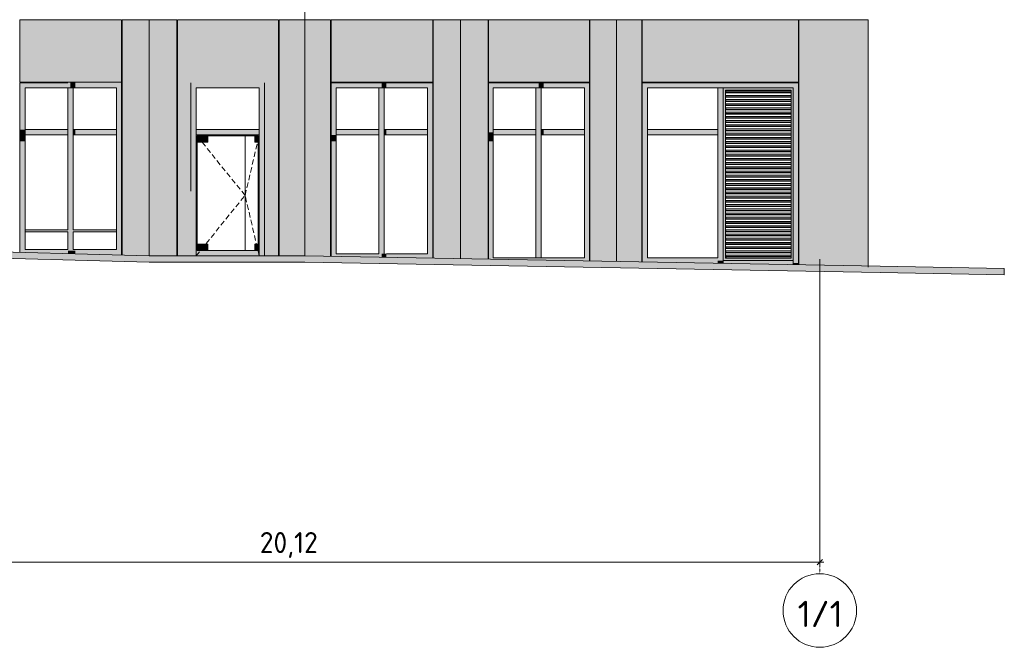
# Model space of a CAD drawing. Header units: millimetres. Extents: x -2957 to 755902, y -5565 to 302042.
# Tile 42 of 65: x 314578 to 333312, y -4149 to 7792. Entities that reach past the tile are written whole.
import ezdxf

# ---------------------------------------------------------------- set-up
doc = ezdxf.new("R2010")
doc.units = ezdxf.units.MM
doc.header["$MEASUREMENT"] = 0
doc.linetypes.add('DASHEDX2', pattern=[150, 100, -50])
doc.linetypes.add('Штрихпунктирная', pattern=[6.702778, 3.527778, -1.763889, 0, -1.411111])
for name, color, linetype, lineweight in [('0_Ном._пера__1', 7, 'Continuous', 0), ('0_Ном._пера__120', 7, 'Continuous', 0), ('0_Ном._пера__141', 7, 'Continuous', 5), ('АР-Стены_внешние_.АР_Ном._пера__1', 7, 'Continuous', 0), ('АР-Чертеж-Размеры.АР_Ном._пера__1', 7, 'Continuous', 0)]:
    doc.layers.add(name, color=color, linetype=linetype, lineweight=lineweight)
doc.layers.add('АР-Стены_внешние_.АР_Ном._пера__214', color=7, linetype='Continuous', lineweight=0, true_color=0xe2eaf1)
doc.layers.add('АР-Чертеж-Размеры.АР', color=7, linetype='Continuous')
doc.styles.add('РЎР“Р•РќР•Р\xa0РР\xa0_РЎРўРР›Р¬_1', font='isocpeur.ttf')
doc.styles.add('РЎР“Р•РќР•Р\xa0РР\xa0_РЎРўРР›Р¬_2', font='GOST_Common.ttf')
doc.dimstyles.new('СГЕНЕРИР_СТИЛЬ__1', dxfattribs={"dimtxt": 400, "dimasz": 95, "dimexe": 0.18, "dimexo": 30000, "dimgap": 0, "dimtad": 1, "dimtih": 1, "dimtoh": 1, "dimlfac": 0.001, "dimzin": 0, "dimdsep": 46, "dimtxsty": 'РЎР“Р•РќР•Р\xa0РР\xa0_РЎРўРР›Р¬_2', "dimblk": 'ARROWHEAD_6', "dimblk1": 'ARROWHEAD_6', "dimblk2": 'ARROWHEAD_6', "dimcen": 0.09, "dimclrd": 7, "dimclre": 7, "dimclrt": 7, "dimadec": 0, "dimazin": 0, "dimtfac": 1, "dimtdec": 4, "dimtmove": 0, "dimatfit": 3, "dimfxl": 0, "dimtolj": 1, "dimtzin": 0, "dimarcsym": 0})

# ---------------------------------------------------------------- blocks, each defined once
blk = doc.blocks.new('*D8')
at = {"layer": 'АР-Чертеж-Размеры.АР_Ном._пера__1', "color": 7, "linetype": 'Continuous', "lineweight": 0}
for p, q in [((329802, -2623), (329802, 3206)), ((309682, -2623), (309682, 2921)), ((309607, -2529), (309682, -2529)), ((309732, -2479), (309632, -2579)), ((309682, -2529), (329802, -2529)), ((329752, -2579), (329852, -2479)), ((329802, -2529), (329877, -2529))]:
    blk.add_line(p, q, dxfattribs=at)
at = {"layer": 'АР-Чертеж-Размеры.АР_Ном._пера__1', "color": 7, "lineweight": 0, "insert": (319146, -2449), "char_height": 400, "attachment_point": 7, "style": 'РЎР“Р•РќР•Р\xa0РР\xa0_РЎРўРР›Р¬_2'}
blk.add_mtext('\\A1;{\\pql;\\fGOST Common|b0|i0|c204|p0;\\W1.000000;20,12}', dxfattribs=at)
blk = doc.blocks.new('ARROWHEAD_6')
at = {"color": 0, "linetype": 'Continuous', "lineweight": 0}
for p, q in [((0, 0), (-1, 0)), ((-0.5, -0.5), (0.5, 0.5))]:
    blk.add_line(p, q, dxfattribs=at)

msp = doc.modelspace()

# ---------------------------------------------------------------- hatches: boundary and pattern name
at = {"layer": '0_Ном._пера__1', "linetype": 'Continuous', "lineweight": 0, "true_color": 0x000000}
for points in [[(314583.306, 6593), (314583.306, 5480), (314680.951, 5480), (314680.951, 6493)], [(314583.306, 6593), (314680.951, 6493), (315544.339, 6493), (315544.339, 6593)], [(315544.339, 6593), (315544.339, 6493), (315639.173, 6493), (315639.173, 6593)], [(315639.173, 6593), (315639.173, 6493), (316418.109, 6493), (316516.543, 6593)], [(316418.109, 6493), (316418.109, 5480), (316516.543, 5480), (316516.543, 6593)], [(317936.236, 6593), (317836.236, 6593), (317836.235, 4526.624), (317936.235, 4526.624)], [(319236.236, 6593), (317936.236, 6593), (317936.236, 6493), (319236.236, 6493)], [(320502.967, 6593), (320502.967, 5480), (320601.402, 5480), (320601.402, 6493)], [(320502.967, 6593), (320601.402, 6493), (321462.293, 6493), (321462.293, 6593)], [(321462.293, 6593), (321462.293, 6493), (321557.128, 6493), (321557.128, 6593)], [(321557.128, 6493), (322338.063, 6493), (322436.498, 6593), (321557.128, 6593)], [(322336.074, 6493), (322336.074, 5480), (322436.498, 5480), (322436.498, 6593)], [(323500.667, 6582.44), (323588.707, 6493), (324450.796, 6493), (324450.796, 6593), (323500.667, 6593)], [(323588.707, 6493), (323500.667, 6582.44), (323500.667, 3830), (323588.707, 3830)], [(324450.796, 6593), (324450.796, 6493), (324545.63, 6493), (324545.63, 6593)], [(324545.63, 6493), (325324.566, 6493), (325418.155, 6593), (324545.63, 6593)], [(325324.566, 6493), (325324.566, 5480), (325418.155, 5480), (325418.155, 6593)], [(326422.416, 6592.966), (326520.867, 6492.966), (327452.895, 6492.966), (327452.895, 6592.966)], [(326422.416, 6592.966), (326422.416, 5480), (326520.867, 5480), (326520.867, 6492.966)], [(327908.886, 6592.966), (327452.895, 6592.966), (327452.895, 6492.966), (327908.886, 6492.966)], [(327908.886, 6492.966), (328634.313, 6492.966), (328634.313, 6592.966), (327908.886, 6592.966)], [(329395.356, 6592.966), (328634.313, 6592.966), (328634.313, 6492.966), (329296.904, 6492.966)], [(329395.356, 5480), (329395.356, 6592.966), (329296.904, 6492.966), (329296.904, 5480)], [(315495.122, 6493), (315495.122, 5480), (315593.556, 5480), (315593.556, 6493)], [(319236.236, 6493), (319136.236, 6493), (319136.235, 4526.624), (319236.235, 4526.624)], [(321413.075, 6493), (321413.075, 5480), (321511.511, 5480), (321511.511, 6493)], [(324401.579, 6493), (324401.579, 5480), (324500.014, 5480), (324500.014, 6493)], [(327859.66, 6492.966), (327859.66, 5480), (327965.123, 5480), (327965.123, 6492.966)], [(328009.427, 6447.966), (328009.427, 3255), (328019.068, 3255), (328019.068, 3277.322), (328019.068, 3312.678), (328019.068, 3317.322), (328019.068, 3352.678), (328019.068, 3357.322), (328019.068, 3392.678), (328019.068, 3397.322), (328019.068, 3432.678), (328019.068, 3437.322), (328019.068, 3472.678), (328019.068, 3477.322), (328019.068, 3512.678), (328019.068, 3517.322), (328019.068, 3552.678), (328019.068, 3557.322), (328019.068, 3592.678), (328019.068, 3597.322), (328019.068, 3632.678), (328019.068, 3637.322), (328019.068, 3672.678), (328019.068, 3677.322), (328019.068, 3712.678), (328019.068, 3717.322), (328019.068, 3752.678), (328019.068, 3757.322), (328019.068, 3792.678), (328019.068, 3797.322), (328019.068, 3832.678), (328019.068, 3837.322), (328019.068, 3872.678), (328019.068, 3877.322), (328019.068, 3912.678), (328019.068, 3917.322), (328019.068, 3952.678), (328019.068, 3957.322), (328019.068, 3992.678), (328019.068, 3997.322), (328019.068, 4032.678), (328019.068, 4037.322), (328019.068, 4072.678), (328019.068, 4077.322), (328019.068, 4112.678), (328019.068, 4117.322), (328019.068, 4152.678), (328019.068, 4157.322), (328019.068, 4192.678), (328019.068, 4197.322), (328019.068, 4232.678), (328019.068, 4237.322), (328019.068, 4272.678), (328019.068, 4277.322), (328019.068, 4312.678), (328019.068, 4317.322), (328019.068, 4352.678), (328019.068, 4357.322), (328019.068, 4392.678), (328019.068, 4397.322), (328019.068, 4432.678), (328019.068, 4437.322), (328019.068, 4472.678), (328019.068, 4477.322), (328019.068, 4512.678), (328019.068, 4517.322), (328019.068, 4552.678), (328019.068, 4557.322), (328019.068, 4592.678), (328019.068, 4597.322), (328019.068, 4632.678), (328019.068, 4637.322), (328019.068, 4672.678), (328019.068, 4677.322), (328019.068, 4712.678), (328019.068, 4717.322), (328019.068, 4752.678), (328019.068, 4757.322), (328019.068, 4792.678), (328019.068, 4797.322), (328019.068, 4832.678), (328019.068, 4837.322), (328019.068, 4872.678), (328019.068, 4877.322), (328019.068, 4912.678), (328019.068, 4917.322), (328019.068, 4952.678), (328019.068, 4957.322), (328019.068, 4992.678), (328019.068, 4997.322), (328019.068, 5032.678), (328019.068, 5037.322), (328019.068, 5072.678), (328019.068, 5077.322), (328019.068, 5112.678), (328019.068, 5117.322), (328019.068, 5152.678), (328019.068, 5157.322), (328019.068, 5192.678), (328019.068, 5197.322), (328019.068, 5232.678), (328019.068, 5237.322), (328019.068, 5272.678), (328019.068, 5277.322), (328019.068, 5312.678), (328019.068, 5317.322), (328019.068, 5352.678), (328019.068, 5357.322), (328019.068, 5392.678), (328019.068, 5397.322), (328019.068, 5432.678), (328019.068, 5437.322), (328019.068, 5472.678), (328019.068, 5477.322), (328019.068, 5512.678), (328019.068, 5517.322), (328019.068, 5552.678), (328019.068, 5557.322), (328019.068, 5592.678), (328019.068, 5597.322), (328019.068, 5632.678), (328019.068, 5637.322), (328019.068, 5672.678), (328019.068, 5677.322), (328019.068, 5712.678), (328019.068, 5717.322), (328019.068, 5752.678), (328019.068, 5757.322), (328019.068, 5792.678), (328019.068, 5797.322), (328019.068, 5832.678), (328019.068, 5837.322), (328019.068, 5872.678), (328019.068, 5877.322), (328019.068, 5912.678), (328019.068, 5917.322), (328019.068, 5952.678), (328019.068, 5957.322), (328019.068, 5992.678), (328019.068, 5997.322), (328019.068, 6032.678), (328019.068, 6037.322), (328019.068, 6072.678), (328019.068, 6077.322), (328019.068, 6112.678), (328019.068, 6117.322), (328019.068, 6152.678), (328019.068, 6157.322), (328019.068, 6192.678), (328019.068, 6197.322), (328019.068, 6232.678), (328019.068, 6237.322), (328019.068, 6272.678), (328019.068, 6277.322), (328019.068, 6312.678), (328019.068, 6317.322), (328019.068, 6352.678), (328019.068, 6357.322), (328019.068, 6392.678), (328019.068, 6397.322), (328019.068, 6432.678), (328019.068, 6447.966)], [(328016.107, 6432.678), (328011.149, 6404.393), (329259.613, 6404.393), (329259.613, 6432.678)], [(329259.613, 6404.393), (328011.149, 6404.393), (328012.388, 6397.322), (329259.613, 6397.322)], [(328016.107, 6352.678), (328011.149, 6324.393), (329259.613, 6324.393), (329259.613, 6352.678)], [(328011.149, 6324.393), (328012.388, 6317.322), (329259.613, 6317.322), (329259.613, 6324.393)], [(328016.107, 6272.678), (328011.149, 6244.393), (329259.613, 6244.393), (329259.613, 6272.678)], [(329259.613, 6244.393), (328011.149, 6244.393), (328012.388, 6237.322), (329259.613, 6237.322)], [(328016.107, 6192.678), (328011.149, 6164.393), (329259.613, 6164.393), (329259.613, 6192.678)], [(329259.613, 6164.393), (328011.149, 6164.393), (328012.388, 6157.322), (329259.613, 6157.322)], [(328011.149, 6084.393), (329259.613, 6084.393), (329259.613, 6112.678), (328016.107, 6112.678)], [(328011.149, 6084.393), (328012.388, 6077.322), (329259.613, 6077.322), (329259.613, 6084.393)], [(328011.149, 6004.393), (329259.613, 6004.393), (329259.613, 6032.678), (328016.107, 6032.678)], [(328011.149, 6004.393), (328012.388, 5997.322), (329259.613, 5997.322), (329259.613, 6004.393)], [(328011.149, 5924.393), (329259.613, 5924.393), (329259.613, 5952.678), (328016.107, 5952.678)], [(328011.149, 5924.393), (328012.388, 5917.322), (329259.613, 5917.322), (329259.613, 5924.393)], [(328011.149, 5844.393), (329259.613, 5844.393), (329259.613, 5872.678), (328016.107, 5872.678)], [(328011.149, 5844.393), (328012.388, 5837.322), (329259.613, 5837.322), (329259.613, 5844.393)], [(314582.516, 3793.425), (314680.951, 3793.425), (314680.951, 5599.554), (314588.789, 5599.554), (314588.789, 5649.554), (314582.516, 5649.554)], [(314582.517, 5480), (314582.517, 5649.554), (314588.789, 5649.554), (314588.789, 5699.554), (314680.951, 5699.554), (314680.951, 5480)], [(315495.122, 5699.554), (314588.789, 5699.554), (314588.789, 5599.554), (315495.122, 5599.554)], [(315495.122, 5649.554), (315495.122, 3830), (315593.556, 3830), (315593.556, 5649.554)], [(315593.556, 5599.554), (315639.173, 5599.554), (315639.173, 5699.554), (315593.556, 5699.554)], [(315639.173, 5699.554), (315639.173, 5599.554), (316418.109, 5599.554), (316418.109, 5699.554)], [(316418.109, 5649.554), (316418.109, 3830), (316516.543, 3830), (316516.543, 5649.554)], [(319136.236, 5699.556), (317936.236, 5699.556), (317936.236, 5599.556), (319136.236, 5599.556)], [(320601.402, 5599.558), (321413.075, 5599.558), (321413.075, 5699.558), (320601.402, 5699.558)], [(321413.075, 5649.558), (321413.075, 3830), (321511.511, 3830), (321511.511, 5649.558)], [(321511.511, 5599.558), (321557.128, 5599.558), (321557.128, 5699.558), (321511.511, 5699.558)], [(321557.128, 5599.558), (322336.074, 5599.558), (322336.074, 5699.558), (321557.128, 5699.558)], [(322336.074, 5649.558), (322336.074, 3830), (322436.498, 3830), (322436.498, 5649.558)], [(323500.667, 5480), (323500.667, 5649.56), (323588.707, 5649.56), (323588.707, 5480)], [(323588.707, 5699.56), (323588.707, 5599.56), (324401.579, 5599.56), (324401.579, 5699.56)], [(324401.579, 5649.56), (324401.579, 3830), (324500.014, 3830), (324500.014, 5649.56)], [(324500.014, 5599.56), (324545.63, 5599.56), (324545.63, 5699.56), (324500.014, 5699.56)], [(324545.63, 5599.56), (325324.566, 5599.56), (325324.566, 5699.56), (324545.63, 5699.56)], [(325324.566, 5649.56), (325324.566, 3830), (325418.155, 3830), (325418.155, 5649.56)], [(326519.114, 5673.393), (326422.416, 5233.832), (326422.416, 3830), (326520.867, 3830), (326520.867, 5599.561), (326519.114, 5599.561)], [(326519.114, 5599.561), (327452.895, 5599.561), (327452.895, 5699.561), (326519.114, 5699.561)], [(327452.895, 5599.561), (327859.66, 5599.561), (327859.66, 5699.561), (327452.895, 5699.561)], [(327859.66, 5649.561), (327859.66, 3830), (327965.124, 3830), (327965.124, 5178.693)], [(328016.107, 5792.678), (328011.149, 5764.393), (329259.613, 5764.393), (329259.613, 5792.678)], [(328011.149, 5764.393), (328012.388, 5757.322), (329259.613, 5757.322), (329259.613, 5764.393)], [(328011.149, 5684.393), (329259.613, 5684.393), (329259.613, 5712.678), (328016.107, 5712.678)], [(329259.613, 5684.393), (328011.149, 5684.393), (328012.388, 5677.322), (329259.613, 5677.322)], [(328016.107, 5632.678), (328011.149, 5604.393), (329259.613, 5604.393), (329259.613, 5632.678)], [(317936.235, 3400), (317956.235, 3400), (317956.236, 5579.556), (317936.236, 5599.556)], [(317936.236, 5599.556), (317956.236, 5579.556), (319116.236, 5579.556), (319136.236, 5599.556)], [(317956.236, 5579.556), (317956.236, 5459.556), (318156.236, 5459.556), (318156.236, 5579.556)], [(319116.236, 5579.556), (319053.736, 5579.556), (319053.736, 5459.556), (319116.236, 5459.556)], [(319136.235, 3400), (319136.236, 5599.556), (319116.236, 5579.556), (319116.235, 3400)], [(320502.967, 5599.558), (320502.967, 3830), (320601.402, 3830), (320601.402, 5599.558)], [(320502.967, 5480), (320502.967, 5599.558), (320601.402, 5599.558), (320601.402, 5480)], [(326422.416, 5210), (326481.813, 5480), (326422.416, 5480)], [(327965.124, 5480), (327897.638, 5480), (327965.124, 5178.693)], [(328011.149, 5604.393), (328012.388, 5597.322), (329259.613, 5597.322), (329259.613, 5604.393)], [(328016.107, 5552.678), (328011.149, 5524.393), (329259.613, 5524.393), (329259.613, 5552.678)], [(329259.613, 5524.393), (328011.149, 5524.393), (328012.388, 5517.322), (329259.613, 5517.322)], [(328016.107, 5472.678), (328011.149, 5444.393), (329259.613, 5444.393), (329259.613, 5472.678)], [(328011.149, 5444.393), (328012.388, 5437.322), (329259.613, 5437.322), (329259.613, 5444.393)], [(329395.355, 5480), (329296.904, 5480), (329296.904, 3830), (329395.355, 3830)], [(328016.107, 5392.678), (328011.149, 5364.393), (329259.613, 5364.393), (329259.613, 5392.678)], [(328011.149, 5364.393), (328012.388, 5357.322), (329259.613, 5357.322), (329259.613, 5364.393)], [(328011.149, 5284.393), (329259.613, 5284.393), (329259.613, 5312.678), (328016.107, 5312.678)], [(328011.149, 5284.393), (328012.388, 5277.322), (329259.613, 5277.322), (329259.613, 5284.393)], [(328011.149, 5204.393), (329259.613, 5204.393), (329259.613, 5232.678), (328016.107, 5232.678)], [(329259.613, 5204.393), (328011.149, 5204.393), (328012.388, 5197.322), (329259.613, 5197.322)], [(328011.149, 5124.393), (329259.613, 5124.393), (329259.613, 5152.678), (328016.107, 5152.678)], [(328011.149, 5124.393), (328012.388, 5117.322), (329259.613, 5117.322), (329259.613, 5124.393)], [(328016.107, 5072.678), (328011.149, 5044.393), (329259.613, 5044.393), (329259.613, 5072.678)], [(329259.613, 5044.393), (328011.149, 5044.393), (328012.388, 5037.322), (329259.613, 5037.322)], [(328016.107, 4992.678), (328011.149, 4964.393), (329259.613, 4964.393), (329259.613, 4992.678)], [(329259.613, 4964.393), (328011.149, 4964.393), (328012.388, 4957.322), (329259.613, 4957.322)], [(328016.107, 4912.678), (328011.149, 4884.393), (329259.613, 4884.393), (329259.613, 4912.678)], [(328011.149, 4884.393), (328012.388, 4877.322), (329259.613, 4877.322), (329259.613, 4884.393)], [(328011.149, 4804.393), (329259.613, 4804.393), (329259.613, 4832.678), (328016.107, 4832.678)], [(329259.613, 4804.393), (328011.149, 4804.393), (328012.388, 4797.322), (329259.613, 4797.322)], [(328011.149, 4724.393), (329259.613, 4724.393), (329259.613, 4752.678), (328016.107, 4752.678)], [(329259.613, 4724.393), (328011.149, 4724.393), (328012.388, 4717.322), (329259.613, 4717.322)], [(317836.235, 4526.624), (317836.235, 3299.555), (317936.235, 3299.555), (317936.235, 4526.624)], [(319136.235, 4526.624), (319136.235, 3299.556), (319236.235, 3299.556), (319236.235, 4526.624)], [(328011.149, 4644.393), (329259.613, 4644.393), (329259.613, 4672.678), (328016.107, 4672.678)], [(328011.149, 4644.393), (328012.388, 4637.322), (329259.613, 4637.322), (329259.613, 4644.393)], [(328011.149, 4564.393), (329259.613, 4564.393), (329259.613, 4592.678), (328016.107, 4592.678)], [(328011.149, 4564.393), (328012.388, 4557.322), (329259.613, 4557.322), (329259.613, 4564.393)], [(328011.149, 4484.393), (329259.613, 4484.393), (329259.613, 4512.678), (328016.107, 4512.678)], [(329259.613, 4484.393), (328011.149, 4484.393), (328012.388, 4477.322), (329259.613, 4477.322)], [(328011.149, 4404.393), (329259.613, 4404.393), (329259.613, 4432.678), (328016.107, 4432.678)], [(328011.149, 4404.393), (328012.388, 4397.322), (329259.613, 4397.322), (329259.613, 4404.393)], [(328016.107, 4352.678), (328011.149, 4324.393), (329259.613, 4324.393), (329259.613, 4352.678)], [(329259.613, 4324.393), (328011.149, 4324.393), (328012.388, 4317.322), (329259.613, 4317.322)], [(328011.149, 4244.393), (329259.613, 4244.393), (329259.613, 4272.678), (328016.107, 4272.678)], [(329259.613, 4244.393), (328011.149, 4244.393), (328012.388, 4237.322), (329259.613, 4237.322)], [(328011.149, 4164.393), (329259.613, 4164.393), (329259.613, 4192.678), (328016.107, 4192.678)], [(329259.613, 4164.393), (328011.149, 4164.393), (328012.388, 4157.322), (329259.613, 4157.322)], [(328016.107, 4112.678), (328011.149, 4084.393), (329259.613, 4084.393), (329259.613, 4112.678)], [(329259.613, 4084.393), (328011.149, 4084.393), (328012.388, 4077.322), (329259.613, 4077.322)], [(328011.149, 4004.393), (329259.613, 4004.393), (329259.613, 4032.678), (328016.107, 4032.678)], [(328011.149, 4004.393), (328012.388, 3997.322), (329259.613, 3997.322), (329259.613, 4004.393)], [(328011.149, 3924.393), (329259.613, 3924.393), (329259.613, 3952.678), (328016.107, 3952.678)], [(315495.122, 3793.425), (314583.306, 3793.425), (314583.306, 3758.425), (314652.21, 3758.425), (315495.122, 3758.425)], [(314583.306, 3419.992), (314680.951, 3419.992), (314680.951, 3450), (314652.21, 3450), (314652.21, 3758.425), (314583.306, 3758.425)], [(314652.21, 3758.425), (314652.21, 3450), (314680.951, 3450), (314680.951, 3758.425)], [(315495.122, 3830), (315495.122, 3400), (315593.556, 3400), (315593.556, 3830)], [(316418.109, 3793.425), (315593.556, 3793.425), (315593.556, 3758.425), (316418.109, 3758.425)], [(316516.543, 3830), (316418.109, 3830), (316418.109, 3400), (316502.698, 3314.066), (316516.543, 3313.552), (316516.543, 3384.992), (316509.091, 3384.992), (316509.091, 3419.992), (316447.639, 3419.992), (316447.639, 3758.425), (316509.091, 3758.425), (316509.091, 3793.425), (316516.543, 3793.425)], [(316447.639, 3419.992), (316516.543, 3419.992), (316516.543, 3758.425), (316447.639, 3758.425)], [(316516.543, 3793.425), (316509.091, 3793.425), (316509.091, 3758.425), (316516.543, 3758.425)], [(320553.414, 3289.49), (320601.402, 3338.241), (320601.402, 3830), (320502.967, 3830), (320502.967, 3290.41)], [(321511.511, 3830), (321413.075, 3830), (321413.075, 3338.241), (321511.511, 3338.241)], [(322336.074, 3830), (322336.074, 3338.241), (322417.551, 3255.468), (322436.498, 3255.123), (322436.498, 3830)], [(323588.707, 3830), (323500.667, 3830), (323500.667, 3235.701), (323588.707, 3234.095)], [(324500.014, 3830), (324401.579, 3830), (324401.579, 3260), (324500.014, 3260)], [(325324.566, 3830), (325324.566, 3260.071), (325418.155, 3260.071), (325418.155, 3830)], [(326520.867, 3830), (326422.416, 3830), (326422.416, 3182.378), (326519.114, 3180.614), (326519.114, 3260), (326520.867, 3260)], [(327859.66, 3830), (327859.66, 3210), (327965.124, 3210), (327965.124, 3830)], [(329259.613, 3924.393), (328011.149, 3924.393), (328012.388, 3917.322), (329259.613, 3917.322)], [(328016.107, 3872.678), (328011.149, 3844.393), (329259.613, 3844.393), (329259.613, 3872.678)], [(329259.613, 3844.393), (328011.149, 3844.393), (328012.388, 3837.322), (329259.613, 3837.322)], [(328016.107, 3792.678), (328011.149, 3764.393), (329259.613, 3764.393), (329259.613, 3792.678)], [(328011.149, 3764.393), (328012.388, 3757.322), (329259.613, 3757.322), (329259.613, 3764.393)], [(329395.355, 3830), (329296.904, 3830), (329296.904, 3160), (329395.355, 3160)], [(328011.149, 3684.393), (329259.613, 3684.393), (329259.613, 3712.678), (328016.107, 3712.678)], [(329259.613, 3684.393), (328011.149, 3684.393), (328012.388, 3677.322), (329259.613, 3677.322)], [(328016.107, 3632.678), (328011.149, 3604.393), (329259.613, 3604.393), (329259.613, 3632.678)], [(328011.149, 3604.393), (328012.388, 3597.322), (329259.613, 3597.322), (329259.613, 3604.393)], [(314583.306, 3419.992), (314583.306, 3364.954), (314588.789, 3364.808), (314588.789, 3419.992)], [(314588.789, 3364.808), (315495.122, 3340.71), (315495.122, 3419.992), (314617.057, 3419.992), (314588.789, 3419.992)], [(315495.122, 3400), (315495.122, 3340.71), (315639.173, 3336.88), (315639.173, 3400)], [(315593.556, 3400), (315647.85, 3400), (315647.85, 3384.992), (316432.882, 3384.992), (316418.109, 3400), (316418.109, 3419.992), (315593.556, 3419.992)], [(315647.85, 3400), (315639.173, 3400), (315639.173, 3336.88), (316502.845, 3313.916), (316432.882, 3384.992), (315647.85, 3384.992)], [(316509.091, 3419.992), (316509.091, 3384.992), (316516.543, 3384.992), (316516.543, 3419.992)], [(317936.235, 3300), (319136.235, 3300), (319136.235, 3400), (317936.235, 3400)], [(317956.235, 3400), (318156.235, 3400), (318156.235, 3520), (317956.235, 3520)], [(319116.235, 3400), (319116.235, 3520), (319053.735, 3520), (319053.735, 3400)], [(328011.149, 3524.393), (329259.613, 3524.393), (329259.613, 3552.678), (328016.107, 3552.678)], [(329259.613, 3524.393), (328011.149, 3524.393), (328012.388, 3517.322), (329259.613, 3517.322)], [(328011.149, 3444.393), (329259.613, 3444.393), (329259.613, 3472.678), (328016.107, 3472.678)], [(328011.149, 3444.393), (328012.388, 3437.322), (329259.613, 3437.322), (329259.613, 3444.393)], [(328011.149, 3364.393), (329259.613, 3364.393), (329259.613, 3392.678), (328016.107, 3392.678)], [(321462.293, 3272.902), (321462.293, 3338.241), (320601.402, 3338.241), (320553.414, 3289.49)], [(321557.128, 3271.172), (321557.128, 3338.241), (321462.293, 3338.241), (321462.293, 3272.902)], [(321557.128, 3338.241), (321557.128, 3271.172), (322417.551, 3255.468), (322336.074, 3338.241)], [(325418.155, 3200.706), (325418.155, 3260), (323588.707, 3260), (323588.707, 3234.095)], [(327452.895, 3260), (326519.114, 3260), (326519.114, 3180.614), (327452.895, 3163.572)], [(327859.66, 3156.148), (327859.66, 3260), (327452.895, 3260), (327452.895, 3163.572)], [(327958.111, 3154.351), (327958.111, 3210), (327859.66, 3210), (327859.66, 3156.148)], [(327958.111, 3210), (327958.111, 3154.351), (328634.313, 3142.011), (328634.313, 3210)], [(329259.613, 3364.393), (328011.149, 3364.393), (328012.388, 3357.322), (329259.613, 3357.322)], [(328016.107, 3312.678), (328011.149, 3284.393), (329259.613, 3284.393), (329259.613, 3312.678)], [(329259.613, 3284.393), (328011.149, 3284.393), (328012.388, 3277.322), (329259.613, 3277.322)], [(329296.904, 3129.918), (329296.904, 3210), (328634.313, 3210), (328634.313, 3142.011)], [(329296.904, 3160), (329296.904, 3131.145), (329395.355, 3128.212), (329395.355, 3160)]]:
    msp.add_hatch(color=18, dxfattribs=at).paths.add_polyline_path(points)
h = msp.add_hatch(color=18, dxfattribs=at)
h.paths.add_polyline_path([(327965.123, 3210), (329296.904, 3210), (329296.904, 6492.966), (327965.123, 6492.966)])
h.paths.add_polyline_path([(329259.613, 3255), (328009.427, 3255), (328009.427, 6447.966), (329259.613, 6447.966)], flags=0)
at = {"layer": '0_Ном._пера__1', "linetype": 'Continuous', "lineweight": 0}
msp.add_hatch(color=7, dxfattribs=at).paths.add_polyline_path([(333312.245, 3056.637), (330952.909, 3099.695), (320001.808, 3299.557), (317042.984, 3299.555), (309515.645, 3499.695), (307954.628, 3499.695), (307954.628, 3379.695), (309514.05, 3379.695), (317041.389, 3179.555), (320000.713, 3179.557), (330950.719, 2979.715), (333310.055, 2936.657)])
at = {"layer": 'АР-Стены_внешние_.АР_Ном._пера__214', "linetype": 'Continuous', "lineweight": 0, "true_color": 0xe5e8eb}
for points in [[(314583.306, 6603), (316516.543, 6603), (316516.543, 7788.425), (314583.306, 7788.425)], [(317042.984, 7788.425), (316526.542, 7788.425), (316526.542, 3313.286), (317042.984, 3299.555)], [(317184.789, 7790), (317042.984, 7790), (317042.984, 3299.555), (317184.789, 3299.555)], [(317184.789, 7788.425), (317184.789, 3299.555), (317332.111, 3299.555), (317568.695, 3299.555), (317568.695, 7788.425)], [(317578.695, 7788.425), (317578.695, 6593), (319503.001, 6593), (319503.001, 7788.425)], [(319513.001, 7788.425), (319513.001, 3299.557), (320001.683, 3299.557), (320001.683, 7788.425)], [(320001.684, 3299.557), (319992.87, 3299.555), (320492.967, 3290.59), (320492.967, 7788.425), (320001.684, 7788.425)], [(320502.967, 6603), (322436.498, 6603), (322436.498, 7788.425), (320502.967, 7788.425)], [(322446.498, 7788.425), (322446.498, 3254.94), (322962.895, 3245.516), (322962.896, 3299.533), (322962.984, 3299.533), (322962.984, 7788.425)], [(323104.85, 7790), (322962.984, 7790), (322962.984, 3299.533), (322963.109, 3299.533), (322961.094, 3245.549), (323104.85, 3242.925)], [(323104.85, 7788.425), (323104.85, 3242.925), (323490.667, 3235.884), (323490.667, 7788.425)], [(323500.667, 7788.425), (323500.667, 6603), (325418.155, 6603), (325418.155, 7788.425)], [(325922.984, 3191.493), (325922.984, 7788.425), (325428.155, 7788.425), (325428.155, 3200.524)], [(325922.984, 7788.425), (325922.984, 3231.625), (325923.109, 3231.639), (325921.913, 3191.513), (326412.419, 3182.561), (326412.419, 6592.966), (326412.419, 7788.425)], [(326422.419, 6603), (329395.355, 6603), (329395.355, 7788.425), (328362.611, 7788.425), (326422.419, 7788.425)], [(329405.356, 7788.425), (329405.356, 3127.939), (330672.266, 3104.817), (330672.266, 7788.425)], [(330724.748, 7790), (330672.266, 7790), (330672.266, 3104.817), (330724.748, 3103.859)], [(317836.236, 6593), (317579.313, 6593), (317579.313, 3299.555), (317836.236, 3299.555)], [(319236.236, 6593), (319503.001, 6593), (319503.001, 3299.557), (319236.236, 3299.557)], [(329403.217, 3127.978), (329405.356, 3127.914), (329405.356, 3127.939)]]:
    msp.add_hatch(color=254, dxfattribs=at).paths.add_polyline_path(points)

# ---------------------------------------------------------------- linework, layer by layer
at = {"layer": '0_Ном._пера__1', "color": 7, "linetype": 'Штрихпунктирная', "lineweight": 0}
msp.add_line((329801.961, 3235.702), (329801.961, -2748.535), dxfattribs=at)
at = {"layer": '0_Ном._пера__1', "color": 7, "linetype": 'Continuous', "lineweight": 0, "flags": 128}
msp.add_lwpolyline([(333312.245, 3056.637), (330952.909, 3099.695), (320001.808, 3299.557), (317042.984, 3299.555), (309515.645, 3499.695), (307954.628, 3499.695), (307954.628, 3379.695), (309514.05, 3379.695), (317041.389, 3179.555), (320000.713, 3179.557), (330950.719, 2979.715), (333310.055, 2936.657)], close=True, dxfattribs=at)
at = {"layer": '0_Ном._пера__1', "color": 7, "linetype": 'Continuous', "lineweight": 0}
for points in [[(307954.628, 3499.695), (307954.628, 3379.695), (309514.05, 3379.695), (317041.389, 3179.555), (320000.713, 3179.557), (330950.719, 2979.715), (333310.055, 2936.657), (333312.245, 3056.637)], [(317042.984, 3299.555), (320001.808, 3299.557), (330952.909, 3099.695), (333312.245, 3056.637)]]:
    msp.add_lwpolyline(points, dxfattribs=at)
msp.add_circle((329801.961, -3448.535), 700, dxfattribs=at)
at = {"layer": '0_Ном._пера__120', "color": 7, "linetype": 'Continuous', "lineweight": 0}
for p, q in [((320001.684, 10948.425), (320001.684, 3299.557)), ((314583.306, 7788.425), (316516.543, 7788.425)), ((314583.306, 6603), (314583.306, 7788.425)), ((316516.543, 6603), (316516.543, 7788.425)), ((316526.542, 3313.286), (316526.542, 7788.425)), ((317052.209, 7788.425), (316526.542, 7788.425)), ((317042.984, 3299.555), (317042.984, 7790)), ((317052.209, 7788.425), (317194.014, 7788.425)), ((317568.695, 7788.425), (317194.014, 7788.425)), ((317568.695, 3299.555), (317568.695, 7788.425)), ((317578.695, 7788.425), (317578.695, 3299.555)), ((317578.695, 7788.425), (319503.001, 7788.425)), ((319503.001, 7788.425), (319503.001, 3299.557)), ((319513.001, 3299.557), (319513.001, 7788.425)), ((320010.908, 7788.425), (319513.001, 7788.425)), ((320492.967, 7788.425), (320010.908, 7788.425)), ((320492.967, 3290.41), (320492.967, 7788.425)), ((320502.967, 7788.425), (320502.967, 6603)), ((320502.967, 7788.425), (322436.498, 7788.425)), ((322436.498, 7788.425), (322436.498, 6603)), ((322446.498, 3254.94), (322446.498, 7788.425)), ((322972.209, 7788.425), (322446.498, 7788.425)), ((322962.984, 3245.514), (322962.984, 7793.497)), ((322972.209, 7788.425), (323114.075, 7788.425)), ((323490.667, 7788.425), (323114.075, 7788.425)), ((323490.667, 3235.884), (323490.667, 7788.425)), ((323500.667, 7788.425), (323500.667, 6603)), ((323500.667, 7788.425), (325418.155, 7788.425)), ((325418.155, 7788.425), (325418.155, 6603)), ((325428.155, 3200.524), (325428.155, 7788.425)), ((325932.209, 7788.425), (325428.155, 7788.425)), ((326412.419, 7788.425), (325932.209, 7788.425)), ((325932.258, 7790), (325932.258, 3191.513)), ((326412.419, 3182.561), (326412.419, 7788.425)), ((326422.419, 7788.425), (326422.419, 6603)), ((326422.419, 7788.425), (329395.355, 7788.425)), ((329395.355, 7788.425), (329395.355, 6603)), ((329405.355, 7788.425), (329405.355, 3127.939)), ((329405.355, 7788.425), (330724.748, 7788.425)), ((330662.834, 7798.425), (330662.834, 7788.425)), ((330724.748, 7790), (330724.748, 3083.41)), ((314583.306, 6603), (316516.543, 6603)), ((314583.306, 3364.954), (314583.306, 6593)), ((314583.306, 6593), (315495.122, 6593)), ((316516.543, 6593), (316516.543, 5480)), ((317836.236, 5599.556), (317836.236, 6593)), ((319236.235, 4526.624), (319236.236, 6593)), ((320502.967, 6603), (322436.498, 6603)), ((320502.967, 5480), (320502.967, 6593)), ((320502.967, 6593), (321462.293, 6593)), ((321462.293, 6593), (321557.128, 6593)), ((321557.128, 6593), (322436.498, 6593)), ((322436.498, 6593), (322436.498, 5480)), ((323500.667, 6603), (325418.155, 6603)), ((323500.667, 3235.87), (323500.667, 6593)), ((323500.667, 6593), (324450.796, 6593)), ((324450.796, 6593), (324545.63, 6593)), ((324545.63, 6593), (325418.155, 6593)), ((325418.155, 6593), (325418.155, 3200.706)), ((326422.416, 6592.966), (327452.895, 6592.966)), ((326422.419, 5480), (326422.416, 6592.966)), ((326422.419, 6603), (329395.355, 6603)), ((326866.633, 6593.425), (326866.633, 6593)), ((326905.221, 6593), (326866.633, 6593)), ((326905.221, 6593), (327171.886, 6593)), ((327171.886, 6593), (328159.847, 6593)), ((327452.895, 6592.966), (327908.886, 6592.966)), ((327908.886, 6592.966), (328634.313, 6592.966)), ((328159.847, 6593), (328349.504, 6593)), ((328349.504, 6593), (329395.355, 6593)), ((328634.313, 6592.966), (329395.356, 6592.966)), ((329395.356, 6592.966), (329395.356, 5480)), ((314680.951, 5480), (314680.951, 6493)), ((314680.951, 6493), (315495.122, 6493)), ((315495.122, 6493), (315544.339, 6493)), ((315495.122, 5480), (315495.122, 6493)), ((315544.339, 6493), (315639.173, 6493)), ((315593.556, 5480), (315593.556, 6493)), ((315639.173, 6493), (316418.109, 6493)), ((316418.109, 6493), (316418.109, 5480)), ((317936.235, 4526.624), (317936.236, 6493)), ((318119.001, 6493), (317936.236, 6493)), ((318169.001, 6493), (318119.001, 6493)), ((319136.236, 6493), (318169.001, 6493)), ((319136.236, 6493), (319136.236, 5699.556)), ((320601.402, 5480), (320601.402, 6493)), ((320601.402, 6493), (321413.075, 6493)), ((321413.075, 6493), (321462.293, 6493)), ((321413.075, 5480), (321413.075, 6493)), ((321462.293, 6493), (321557.128, 6493)), ((321511.511, 5480), (321511.511, 6493)), ((321557.128, 6493), (322336.074, 6493)), ((322336.074, 6493), (322336.074, 5480)), ((323588.707, 5480), (323588.707, 6493)), ((323588.707, 6493), (324401.579, 6493)), ((324401.579, 6493), (324450.796, 6493)), ((324401.579, 5480), (324401.579, 6493)), ((324450.796, 6493), (324500.014, 6493)), ((324500.014, 6493), (324545.63, 6493)), ((324500.014, 5480), (324500.014, 6493)), ((324545.63, 6493), (325324.566, 6493)), ((325324.566, 6493), (325324.566, 5480)), ((326520.867, 6492.966), (327452.895, 6492.966)), ((326520.867, 5480), (326520.867, 6492.966)), ((327452.895, 6492.966), (327859.66, 6492.966)), ((327859.66, 6492.966), (327908.886, 6492.966)), ((327859.66, 5480), (327859.66, 6492.966)), ((327908.886, 6492.966), (327958.111, 6492.966)), ((327958.111, 6492.966), (328634.313, 6492.966)), ((327965.123, 6492.966), (327965.123, 5480)), ((328009.427, 3255), (328009.427, 6447.966)), ((328009.427, 6447.966), (329259.613, 6447.966)), ((328011.149, 6404.393), (328016.107, 6432.678)), ((329259.613, 6404.393), (328011.149, 6404.393)), ((328012.388, 6397.322), (328011.149, 6404.393)), ((329259.613, 6397.322), (328012.388, 6397.322)), ((329259.613, 6432.678), (328016.107, 6432.678)), ((328019.068, 6432.678), (328019.068, 6447.966)), ((328634.313, 6492.966), (329296.904, 6492.966)), ((329259.613, 6447.966), (329259.613, 3255)), ((329296.904, 6492.966), (329296.904, 5480)), ((328011.149, 6324.393), (328016.107, 6352.678)), ((329259.613, 6324.393), (328011.149, 6324.393)), ((328012.388, 6317.322), (328011.149, 6324.393)), ((328011.149, 6244.393), (328016.107, 6272.678)), ((329259.613, 6244.393), (328011.149, 6244.393)), ((328012.388, 6237.322), (328011.149, 6244.393)), ((328011.149, 6164.393), (328016.107, 6192.678)), ((329259.613, 6317.322), (328012.388, 6317.322)), ((329259.613, 6237.322), (328012.388, 6237.322)), ((329259.613, 6352.678), (328016.107, 6352.678)), ((329259.613, 6272.678), (328016.107, 6272.678)), ((329259.613, 6192.678), (328016.107, 6192.678)), ((329259.613, 6164.393), (328011.149, 6164.393)), ((328012.388, 6157.322), (328011.149, 6164.393)), ((328011.149, 6084.393), (328016.107, 6112.678)), ((329259.613, 6084.393), (328011.149, 6084.393)), ((328012.388, 6077.322), (328011.149, 6084.393)), ((328011.149, 6004.393), (328016.107, 6032.678)), ((329259.613, 6004.393), (328011.149, 6004.393)), ((328012.388, 5997.322), (328011.149, 6004.393)), ((329259.613, 6157.322), (328012.388, 6157.322)), ((329259.613, 6077.322), (328012.388, 6077.322)), ((329259.613, 5997.322), (328012.388, 5997.322)), ((329259.613, 6112.678), (328016.107, 6112.678)), ((329259.613, 6032.678), (328016.107, 6032.678)), ((328011.149, 5924.393), (328016.107, 5952.678)), ((329259.613, 5924.393), (328011.149, 5924.393)), ((328012.388, 5917.322), (328011.149, 5924.393)), ((328011.149, 5844.393), (328016.107, 5872.678)), ((329259.613, 5844.393), (328011.149, 5844.393)), ((328012.388, 5837.322), (328011.149, 5844.393)), ((329259.613, 5917.322), (328012.388, 5917.322)), ((329259.613, 5837.322), (328012.388, 5837.322)), ((329259.613, 5952.678), (328016.107, 5952.678)), ((329259.613, 5872.678), (328016.107, 5872.678)), ((314582.517, 5649.554), (314582.517, 5480)), ((315495.122, 5699.554), (314680.951, 5699.554)), ((314680.951, 5649.554), (314680.951, 5480)), ((314680.951, 3830), (314680.951, 5649.554)), ((315495.122, 5699.554), (315495.122, 5480)), ((315495.122, 5649.554), (315495.122, 5699.554)), ((315495.122, 5599.554), (315495.122, 5649.554)), ((315639.173, 5699.554), (315593.556, 5699.554)), ((315593.556, 5649.554), (315593.556, 5480)), ((315593.556, 3793.425), (315593.556, 5649.554)), ((316418.109, 5699.554), (315639.173, 5699.554)), ((316418.109, 5480), (316418.109, 5699.554)), ((316418.109, 5699.554), (316418.109, 5649.554)), ((316418.109, 5649.554), (316418.109, 5599.554)), ((316516.543, 5480), (316516.543, 5649.554)), ((316516.543, 5649.554), (316516.543, 3830)), ((317936.236, 5699.556), (318169.001, 5699.556)), ((318169.001, 5699.556), (319136.236, 5699.556)), ((319136.236, 5599.556), (319136.236, 5699.556)), ((320502.967, 3830), (320502.967, 5649.558)), ((320502.967, 5649.558), (320502.967, 5480)), ((321413.075, 5699.558), (320601.402, 5699.558)), ((320601.402, 3830), (320601.402, 5649.558)), ((320601.402, 5649.558), (320601.402, 5480)), ((321413.075, 5699.558), (321413.075, 5480)), ((321413.075, 5649.558), (321413.075, 5699.558)), ((321413.075, 5599.558), (321413.075, 5649.558)), ((321557.128, 5699.558), (321511.511, 5699.558)), ((321511.511, 5649.558), (321511.511, 5480)), ((321511.511, 3830), (321511.511, 5649.558)), ((322336.074, 5699.558), (321557.128, 5699.558)), ((322336.074, 5480), (322336.074, 5699.558)), ((322336.074, 5699.558), (322336.074, 5649.558)), ((322336.074, 5649.558), (322336.074, 5599.558)), ((324401.579, 5699.56), (323588.707, 5699.56)), ((323588.707, 5699.56), (323588.707, 5480)), ((323588.707, 5649.56), (323588.707, 5699.56)), ((323588.707, 5599.56), (323588.707, 5649.56)), ((324401.579, 5649.56), (324401.579, 5480)), ((324401.579, 3830), (324401.579, 5649.56)), ((324500.014, 5699.56), (324500.014, 5480)), ((324500.014, 5649.56), (324500.014, 5699.56)), ((324545.63, 5699.56), (324500.014, 5699.56)), ((324500.014, 5599.56), (324500.014, 5649.56)), ((325324.566, 5699.56), (324545.63, 5699.56)), ((325324.566, 5480), (325324.566, 5649.56)), ((325324.566, 5649.56), (325324.566, 3830)), ((325418.155, 5480), (325418.155, 5649.56)), ((327452.895, 5699.561), (326520.867, 5699.561)), ((326520.867, 5649.561), (326520.867, 5480)), ((326520.867, 3830), (326520.867, 5649.561)), ((327859.66, 5699.561), (327452.895, 5699.561)), ((327859.66, 5699.561), (327859.66, 5480)), ((327859.66, 5649.561), (327859.66, 5699.561)), ((327859.66, 5599.561), (327859.66, 5649.561)), ((328011.149, 5764.393), (328016.107, 5792.678)), ((329259.613, 5764.393), (328011.149, 5764.393)), ((328012.388, 5757.322), (328011.149, 5764.393)), ((328011.149, 5684.393), (328016.107, 5712.678)), ((329259.613, 5684.393), (328011.149, 5684.393)), ((328012.388, 5677.322), (328011.149, 5684.393)), ((328011.149, 5604.393), (328016.107, 5632.678)), ((329259.613, 5757.322), (328012.388, 5757.322)), ((329259.613, 5677.322), (328012.388, 5677.322)), ((329259.613, 5792.678), (328016.107, 5792.678)), ((329259.613, 5712.678), (328016.107, 5712.678)), ((329259.613, 5632.678), (328016.107, 5632.678)), ((314583.306, 5480), (314582.517, 5480)), ((315495.122, 5599.554), (314680.951, 5599.554)), ((315495.122, 3830), (315495.122, 5599.554)), ((315639.173, 5599.554), (315593.556, 5599.554)), ((316418.109, 5599.554), (315639.173, 5599.554)), ((316418.109, 5599.554), (316418.109, 3830)), ((317836.235, 4526.624), (317836.236, 5599.556)), ((317936.236, 5599.556), (318069.001, 5599.556)), ((317956.235, 3520), (317956.236, 5459.556)), ((317956.236, 5579.556), (317956.236, 5459.556)), ((318156.236, 5579.556), (317956.236, 5579.556)), ((317956.236, 5459.556), (318156.236, 5459.556)), ((318069.001, 5599.556), (318169.001, 5599.556)), ((318156.236, 5459.556), (318156.236, 5579.556)), ((318156.236, 5579.556), (319053.736, 5579.556)), ((318169.001, 5599.556), (319136.236, 5599.556)), ((318866.235, 3400), (318866.235, 5579.556)), ((319053.736, 5459.556), (319053.736, 5579.556)), ((319053.736, 5579.556), (319116.236, 5579.556)), ((319116.236, 5459.556), (319053.736, 5459.556)), ((319116.236, 5459.556), (319116.235, 3520)), ((319116.236, 5579.556), (319116.236, 5459.556)), ((319136.235, 4526.624), (319136.236, 5599.556)), ((321413.075, 5599.558), (320601.402, 5599.558)), ((321413.075, 3830), (321413.075, 5599.558)), ((321557.128, 5599.558), (321511.511, 5599.558)), ((322336.074, 5599.558), (321557.128, 5599.558)), ((322336.074, 5599.558), (322336.074, 3830)), ((322436.498, 5480), (322436.498, 3830)), ((324401.579, 5599.56), (323588.707, 5599.56)), ((323588.707, 3830), (323588.707, 5599.56)), ((324500.014, 3830), (324500.014, 5599.56)), ((324545.63, 5599.56), (324500.014, 5599.56)), ((325324.566, 5599.56), (324545.63, 5599.56)), ((326422.416, 5210), (326422.419, 5480)), ((327452.895, 5599.561), (326520.867, 5599.561)), ((327859.66, 5599.561), (327452.895, 5599.561)), ((327859.66, 3830), (327859.66, 5599.561)), ((327965.123, 5480), (327965.123, 5210)), ((329259.613, 5604.393), (328011.149, 5604.393)), ((328012.388, 5597.322), (328011.149, 5604.393)), ((328011.149, 5524.393), (328016.107, 5552.678)), ((329259.613, 5524.393), (328011.149, 5524.393)), ((328012.388, 5517.322), (328011.149, 5524.393)), ((328011.149, 5444.393), (328016.107, 5472.678)), ((329259.613, 5444.393), (328011.149, 5444.393)), ((328012.388, 5437.322), (328011.149, 5444.393)), ((329259.613, 5597.322), (328012.388, 5597.322)), ((329259.613, 5517.322), (328012.388, 5517.322)), ((329259.613, 5437.322), (328012.388, 5437.322)), ((329259.613, 5552.678), (328016.107, 5552.678)), ((329259.613, 5472.678), (328016.107, 5472.678)), ((329296.904, 5480), (329296.904, 3830)), ((329395.355, 5480), (329395.355, 3830)), ((328011.149, 5364.393), (328016.107, 5392.678)), ((329259.613, 5364.393), (328011.149, 5364.393)), ((328012.388, 5357.322), (328011.149, 5364.393)), ((328011.149, 5284.393), (328016.107, 5312.678)), ((329259.613, 5284.393), (328011.149, 5284.393)), ((328012.388, 5277.322), (328011.149, 5284.393)), ((329259.613, 5357.322), (328012.388, 5357.322)), ((329259.613, 5277.322), (328012.388, 5277.322)), ((329259.613, 5392.678), (328016.107, 5392.678)), ((329259.613, 5312.678), (328016.107, 5312.678)), ((326422.416, 3830), (326422.416, 5210)), ((327965.124, 5210), (327965.124, 3830)), ((328011.149, 5204.393), (328016.107, 5232.678)), ((329259.613, 5204.393), (328011.149, 5204.393)), ((328012.388, 5197.322), (328011.149, 5204.393)), ((328011.149, 5124.393), (328016.107, 5152.678)), ((329259.613, 5124.393), (328011.149, 5124.393)), ((328012.388, 5117.322), (328011.149, 5124.393)), ((328011.149, 5044.393), (328016.107, 5072.678)), ((329259.613, 5197.322), (328012.388, 5197.322)), ((329259.613, 5117.322), (328012.388, 5117.322)), ((329259.613, 5232.678), (328016.107, 5232.678)), ((329259.613, 5152.678), (328016.107, 5152.678)), ((329259.613, 5072.678), (328016.107, 5072.678)), ((329259.613, 5044.393), (328011.149, 5044.393)), ((328012.388, 5037.322), (328011.149, 5044.393)), ((328011.149, 4964.393), (328016.107, 4992.678)), ((329259.613, 4964.393), (328011.149, 4964.393)), ((328012.388, 4957.322), (328011.149, 4964.393)), ((328011.149, 4884.393), (328016.107, 4912.678)), ((329259.613, 4884.393), (328011.149, 4884.393)), ((328012.388, 4877.322), (328011.149, 4884.393)), ((329259.613, 5037.322), (328012.388, 5037.322)), ((329259.613, 4957.322), (328012.388, 4957.322)), ((329259.613, 4877.322), (328012.388, 4877.322)), ((329259.613, 4992.678), (328016.107, 4992.678)), ((329259.613, 4912.678), (328016.107, 4912.678)), ((328011.149, 4804.393), (328016.107, 4832.678)), ((329259.613, 4804.393), (328011.149, 4804.393)), ((328012.388, 4797.322), (328011.149, 4804.393)), ((328011.149, 4724.393), (328016.107, 4752.678)), ((329259.613, 4724.393), (328011.149, 4724.393)), ((328012.388, 4717.322), (328011.149, 4724.393)), ((329259.613, 4797.322), (328012.388, 4797.322)), ((329259.613, 4717.322), (328012.388, 4717.322)), ((329259.613, 4832.678), (328016.107, 4832.678)), ((329259.613, 4752.678), (328016.107, 4752.678)), ((317936.235, 3299.555), (317936.235, 4526.624)), ((319136.235, 3299.556), (319136.235, 4526.624)), ((319236.235, 3299.556), (319236.235, 4526.624)), ((328011.149, 4644.393), (328016.107, 4672.678)), ((329259.613, 4644.393), (328011.149, 4644.393)), ((328012.388, 4637.322), (328011.149, 4644.393)), ((328011.149, 4564.393), (328016.107, 4592.678)), ((329259.613, 4564.393), (328011.149, 4564.393)), ((328012.388, 4557.322), (328011.149, 4564.393)), ((328011.149, 4484.393), (328016.107, 4512.678)), ((329259.613, 4637.322), (328012.388, 4637.322)), ((329259.613, 4557.322), (328012.388, 4557.322)), ((329259.613, 4672.678), (328016.107, 4672.678)), ((329259.613, 4592.678), (328016.107, 4592.678)), ((329259.613, 4512.678), (328016.107, 4512.678)), ((329259.613, 4484.393), (328011.149, 4484.393)), ((328012.388, 4477.322), (328011.149, 4484.393)), ((328011.149, 4404.393), (328016.107, 4432.678)), ((329259.613, 4404.393), (328011.149, 4404.393)), ((328012.388, 4397.322), (328011.149, 4404.393)), ((328011.149, 4324.393), (328016.107, 4352.678)), ((329259.613, 4324.393), (328011.149, 4324.393)), ((328012.388, 4317.322), (328011.149, 4324.393)), ((329259.613, 4477.322), (328012.388, 4477.322)), ((329259.613, 4317.322), (328012.388, 4317.322)), ((329259.613, 4432.678), (328016.107, 4432.678)), ((329259.613, 4352.678), (328016.107, 4352.678)), ((328011.149, 4244.393), (328016.107, 4272.678)), ((329259.613, 4244.393), (328011.149, 4244.393)), ((328012.388, 4237.322), (328011.149, 4244.393)), ((328011.149, 4164.393), (328016.107, 4192.678)), ((329259.613, 4164.393), (328011.149, 4164.393)), ((328012.388, 4157.322), (328011.149, 4164.393)), ((329259.613, 4237.322), (328012.388, 4237.322)), ((329259.613, 4157.322), (328012.388, 4157.322)), ((329259.613, 4272.678), (328016.107, 4272.678)), ((329259.613, 4192.678), (328016.107, 4192.678)), ((328011.149, 4084.393), (328016.107, 4112.678)), ((329259.613, 4084.393), (328011.149, 4084.393)), ((328012.388, 4077.322), (328011.149, 4084.393)), ((328011.149, 4004.393), (328016.107, 4032.678)), ((329259.613, 4004.393), (328011.149, 4004.393)), ((328012.388, 3997.322), (328011.149, 4004.393)), ((328011.149, 3924.393), (328016.107, 3952.678)), ((329259.613, 4077.322), (328012.388, 4077.322)), ((329259.613, 3997.322), (328012.388, 3997.322)), ((329259.613, 4112.678), (328016.107, 4112.678)), ((329259.613, 4032.678), (328016.107, 4032.678)), ((329259.613, 3952.678), (328016.107, 3952.678)), ((314680.951, 3419.992), (314680.951, 3830)), ((314680.951, 3793.425), (315495.122, 3793.425)), ((315495.122, 3758.425), (314680.951, 3758.425)), ((315495.122, 3793.425), (315495.122, 3830)), ((315495.122, 3450), (315495.122, 3758.425)), ((315593.556, 3793.425), (316418.109, 3793.425)), ((316418.109, 3758.425), (315593.556, 3758.425)), ((315593.556, 3419.992), (315593.556, 3758.425)), ((316418.109, 3830), (316418.109, 3793.425)), ((316418.109, 3793.425), (316418.109, 3758.425)), ((316418.109, 3758.425), (316418.109, 3419.992)), ((316516.543, 3830), (316516.543, 3793.425)), ((316516.543, 3793.425), (316516.543, 3758.425)), ((316516.543, 3758.425), (316516.543, 3419.992)), ((320502.967, 3290.41), (320502.967, 3830)), ((320601.402, 3338.241), (320601.402, 3830)), ((321413.075, 3338.241), (321413.075, 3830)), ((321511.511, 3338.241), (321511.511, 3830)), ((322336.074, 3830), (322336.074, 3338.241)), ((322436.498, 3830), (322436.498, 3255.159)), ((323588.707, 3260), (323588.707, 3830)), ((324401.579, 3260), (324401.579, 3830)), ((324500.014, 3260), (324500.014, 3830)), ((325324.566, 3830), (325324.566, 3260.071)), ((326422.416, 3182.378), (326422.416, 3830)), ((326520.867, 3260), (326520.867, 3830)), ((327859.66, 3260), (327859.66, 3830)), ((327965.124, 3830), (327965.124, 3210)), ((329259.613, 3924.393), (328011.149, 3924.393)), ((328012.388, 3917.322), (328011.149, 3924.393)), ((328011.149, 3844.393), (328016.107, 3872.678)), ((329259.613, 3844.393), (328011.149, 3844.393)), ((328012.388, 3837.322), (328011.149, 3844.393)), ((328011.149, 3764.393), (328016.107, 3792.678)), ((329259.613, 3764.393), (328011.149, 3764.393)), ((328012.388, 3757.322), (328011.149, 3764.393)), ((329259.613, 3917.322), (328012.388, 3917.322)), ((329259.613, 3837.322), (328012.388, 3837.322)), ((329259.613, 3757.322), (328012.388, 3757.322)), ((329259.613, 3872.678), (328016.107, 3872.678)), ((329259.613, 3792.678), (328016.107, 3792.678)), ((329296.904, 3830), (329296.904, 3210)), ((329395.355, 3830), (329395.355, 3160)), ((328011.149, 3684.393), (328016.107, 3712.678)), ((329259.613, 3684.393), (328011.149, 3684.393)), ((328012.388, 3677.322), (328011.149, 3684.393)), ((328011.149, 3604.393), (328016.107, 3632.678)), ((329259.613, 3604.393), (328011.149, 3604.393)), ((328012.388, 3597.322), (328011.149, 3604.393)), ((329259.613, 3677.322), (328012.388, 3677.322)), ((329259.613, 3597.322), (328012.388, 3597.322)), ((329259.613, 3712.678), (328016.107, 3712.678)), ((329259.613, 3632.678), (328016.107, 3632.678)), ((315495.122, 3419.992), (314680.951, 3419.992)), ((315495.122, 3419.992), (315495.122, 3450)), ((315593.556, 3419.992), (316418.109, 3419.992)), ((316516.543, 3419.992), (316516.543, 3384.992)), ((316516.543, 3384.992), (316516.543, 3313.552)), ((318156.235, 3520), (317956.235, 3520)), ((317956.235, 3520), (317956.235, 3400)), ((317956.235, 3400), (318119.001, 3400)), ((318119.001, 3400), (319116.235, 3400)), ((318156.235, 3400), (318156.235, 3520)), ((319053.735, 3400), (319053.735, 3520)), ((319053.735, 3520), (319116.235, 3520)), ((319116.235, 3520), (319116.235, 3400)), ((324500.014, 3380), (324500.014, 3360)), ((328011.149, 3524.393), (328016.107, 3552.678)), ((329259.613, 3524.393), (328011.149, 3524.393)), ((328012.388, 3517.322), (328011.149, 3524.393)), ((328011.149, 3444.393), (328016.107, 3472.678)), ((329259.613, 3444.393), (328011.149, 3444.393)), ((328012.388, 3437.322), (328011.149, 3444.393)), ((328011.149, 3364.393), (328016.107, 3392.678)), ((329259.613, 3517.322), (328012.388, 3517.322)), ((329259.613, 3437.322), (328012.388, 3437.322)), ((329259.613, 3552.678), (328016.107, 3552.678)), ((329259.613, 3472.678), (328016.107, 3472.678)), ((329259.613, 3392.678), (328016.107, 3392.678)), ((317332.111, 3299.555), (317332.101, 3299.555)), ((317569.47, 3300), (319494.184, 3300)), ((321413.075, 3338.241), (320601.402, 3338.241)), ((322336.074, 3338.241), (321557.128, 3338.241)), ((322434.509, 3299.537), (322434.509, 3300)), ((323588.707, 3260.071), (325324.566, 3260.071)), ((324500.014, 3260), (323588.707, 3260)), ((324500.014, 3360), (324500.014, 3260)), ((327452.895, 3260), (326520.867, 3260)), ((327859.66, 3260), (327452.895, 3260)), ((328634.313, 3210), (327965.124, 3210)), ((327965.124, 3154.351), (327965.124, 3210)), ((329259.613, 3255), (328009.427, 3255)), ((329259.613, 3364.393), (328011.149, 3364.393)), ((328012.388, 3357.322), (328011.149, 3364.393)), ((328011.149, 3284.393), (328016.107, 3312.678)), ((329259.613, 3284.393), (328011.149, 3284.393)), ((328012.388, 3277.322), (328011.149, 3284.393)), ((329259.613, 3357.322), (328012.388, 3357.322)), ((329259.613, 3277.322), (328012.388, 3277.322)), ((329259.613, 3312.678), (328016.107, 3312.678)), ((328019.068, 3255), (328019.068, 3277.322)), ((329296.904, 3210), (328634.313, 3210)), ((329296.904, 3210), (329296.904, 3160)), ((329296.904, 3160), (329296.904, 3131.145)), ((329395.356, 3160), (329395.356, 3128.212))]:
    msp.add_line(p, q, dxfattribs=at)
at = {"layer": '0_Ном._пера__141', "color": 7, "linetype": 'Continuous', "lineweight": 5}
msp.add_circle((329801.961, -3441.035), 0.5, dxfattribs=at)
at = {"layer": 'АР-Стены_внешние_.АР_Ном._пера__1', "color": 7, "linetype": 'DASHEDX2', "lineweight": 0}
for p, q in [((318866.235, 4449.556), (317936.236, 5599.556)), ((318866.235, 4449.556), (319136.236, 5599.556)), ((317936.235, 3299.555), (318866.235, 4449.556)), ((319136.235, 3299.556), (318866.235, 4449.556))]:
    msp.add_line(p, q, dxfattribs=at)
at = {"layer": 'АР-Стены_внешние_.АР_Ном._пера__1', "color": 7, "linetype": 'Continuous', "lineweight": 0}
msp.add_line((329259.613, 4397.322), (328012.388, 4397.322), dxfattribs=at)

# ---------------------------------------------------------------- texts
at = {"layer": '0_Ном._пера__141', "color": 7, "linetype": 'Continuous', "lineweight": 5, "insert": (329378.735, -3763.616), "char_height": 500, "attachment_point": 7, "style": 'РЎР“Р•РќР•Р\xa0РР\xa0_РЎРўРР›Р¬_1'}
msp.add_mtext('\\A1;{\\pql;\\fISOCPEUR|b0|i0|c204|p0;\\W1.000000;1/1}', dxfattribs=at)

# ---------------------------------------------------------------- dimensions: what is measured, and where the dimension line sits
at = {"layer": 'АР-Чертеж-Размеры.АР', "color": 7, "linetype": 'Continuous', "lineweight": 0}
dim = msp.add_linear_dim(base=(329801.961, -2529.324), p1=(309681.959, 2951.113), p2=(329801.961, 3235.702), dimstyle='СГЕНЕРИР_СТИЛЬ__1', dxfattribs=at)
dim.commit()
dim.dimension.update_dxf_attribs({"geometry": '*D8', "text_midpoint": (319816.072, -2249.324), "dimtype": 160})

doc.saveas('drawing.dxf')
